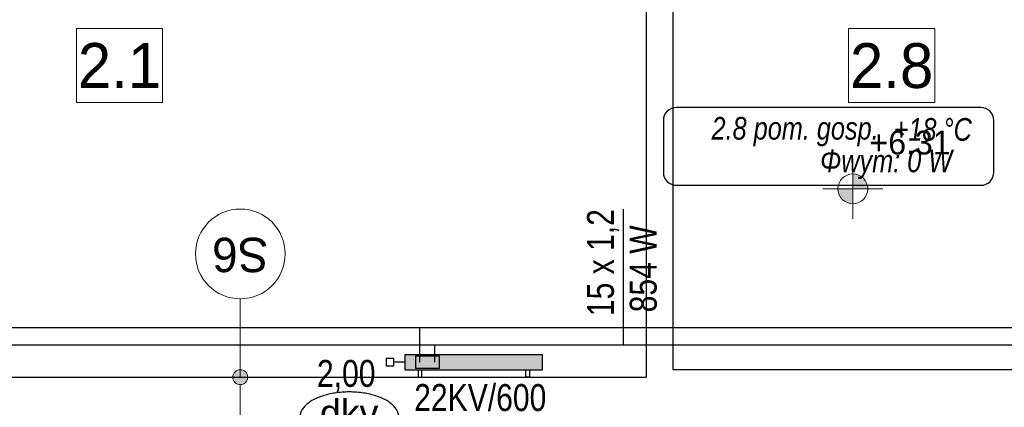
# Model space of a CAD drawing. Extents: x -440864 to -355682, y 13652 to 155872.
# Tile 139 of 179: x -425764 to -419180, y 95184 to 97776. Entities that reach past the tile are written whole.
import ezdxf
from ezdxf.lldxf.tags import DXFTag

# ---------------------------------------------------------------- set-up
doc = ezdxf.new("R2010")
doc.units = 0
doc.header["$MEASUREMENT"] = 0
doc.set_wipeout_variables(frame=1)
for name, color, linetype in [('#podkład', 252, 'Continuous'), ('Arch opisy', 252, 'Continuous'), ('INWENT RZĘDNE', 252, 'Continuous'), ('IS_Armatura_podłączeniowa_grz._dolnozas.', 7, 'SOLID'), ('IS_Armatura_Therm', 7, 'SOLID'), ('IS_Grafika', 7, 'SOLID'), ('IS_Grzejniki_Plan_rzut', 7, 'SOLID'), ('IS_Opisy_działek_Therm', 7, 'SOLID'), ('IS_Powrót', 5, 'DASH'), ('IS_Text_Armatury_Therm', 7, 'Continuous'), ('IS_Text_Konstrukcji', 7, 'Continuous'), ('IS_Text_Odbiornikow_Therm', 7, 'Continuous'), ('IS_Zasilanie', 1, 'SOLID')]:
    doc.layers.add(name, color=color, linetype=linetype)
for name, color, linetype, lineweight in [('Arch opisy_Nr_Pióra__1', 252, 'Continuous', 25), ('Arch opisy_Nr_Pióra__21', 252, 'Continuous', 9), ('INWENT OPISY_Nr_Pióra__21', 252, 'Continuous', 9), ('INWENT RZĘDNE_Nr_Pióra__21', 252, 'Continuous', 9), ('INWENT.ŚCIANY_Nr_Pióra__1', 252, 'Continuous', 25)]:
    doc.layers.add(name, color=color, linetype=linetype, lineweight=lineweight)
doc.styles.add('GENERATED_STYLE_2', font='txt')
doc.styles.add('GENERATED_STYLE_3', font='txt')
doc.styles.add('GENERATED_STYLE_5', font='txt')
doc.styles.get("Standard").update_dxf_attribs({"font": 'arial.ttf', "width": 0.8, "bigfont": 'BIGFONT.SHX'})
tags = doc.linetypes.add('DASH', pattern=[15, 10, -5]).pattern_tags.tags
tags[6:7] = [DXFTag(74, 4), DXFTag(75, 0), DXFTag(340, '0'), DXFTag(46, 0.0), DXFTag(50, 0.0), DXFTag(44, 0.0), DXFTag(45, 0.0)]
tags[4:5] = [DXFTag(74, 4), DXFTag(75, 0), DXFTag(340, '0'), DXFTag(46, 0.0), DXFTag(50, 0.0), DXFTag(44, 0.0), DXFTag(45, 0.0)]
tags = doc.linetypes.add('SOLID', pattern=[10, 10, 0]).pattern_tags.tags
tags[6:7] = [DXFTag(74, 4), DXFTag(75, 0), DXFTag(340, '0'), DXFTag(46, 0.0), DXFTag(50, 0.0), DXFTag(44, 0.0), DXFTag(45, 0.0)]
tags[4:5] = [DXFTag(74, 4), DXFTag(75, 0), DXFTag(340, '0'), DXFTag(46, 0.0), DXFTag(50, 0.0), DXFTag(44, 0.0), DXFTag(45, 0.0)]

# ---------------------------------------------------------------- blocks, each defined once
blk = doc.blocks.new('Koty wysokościowe_31', base_point=(-420192.4, 98482.1))
at = {"layer": 'INWENT RZĘDNE_Nr_Pióra__21', "linetype": 'Continuous'}
for points in [[(-420192.4, 98482.1), (-420092.4, 98482.1), (-420100, 98520.4), (-420121.7, 98552.8), (-420154.1, 98574.5), (-420192.4, 98582.1)], [(-420192.4, 98482.1), (-420292.4, 98482.1), (-420284.8, 98443.9), (-420263.1, 98411.4), (-420230.7, 98389.7), (-420192.4, 98382.1)]]:
    blk.add_hatch(color=256, dxfattribs=at).paths.add_polyline_path(points, flags=0)
for p, q in [((-420192.4, 98282.1), (-420192.4, 98682.1)), ((-420392.4, 98482.1), (-419992.4, 98482.1))]:
    blk.add_line(p, q, dxfattribs=at)
blk.add_circle((-420192.4, 98482.1), 100, dxfattribs=at)
at = {"layer": 'INWENT RZĘDNE_Nr_Pióra__21', "insert": (-420080.6, 98682.1), "char_height": 160, "attachment_point": 7, "style": 'GENERATED_STYLE_2'}
blk.add_mtext('{+6,31}', dxfattribs=at)
blk = doc.blocks.new('Linia_160', base_point=(-424288.8, 97222.6))
at = {"layer": 'Arch opisy_Nr_Pióra__21', "linetype": 'Continuous'}
blk.add_line((-424288.8, 97222.6), (-424288.8, 97746.8), dxfattribs=at)
blk.add_circle((-424288.8, 98046.8), 300, dxfattribs=at)
blk = doc.blocks.new('Linia_161', base_point=(-424288.8, 96772.6))
at = {"layer": 'Arch opisy_Nr_Pióra__21', "linetype": 'Continuous'}
for points in [[(-424238.8, 97222.6), (-424242.6, 97241.7), (-424253.4, 97258), (-424269.6, 97268.8), (-424288.8, 97272.6), (-424307.9, 97268.8), (-424324.1, 97258), (-424335, 97241.7), (-424338.8, 97222.6), (-424335, 97203.5), (-424324.1, 97187.3), (-424307.9, 97176.4), (-424288.8, 97172.6), (-424269.6, 97176.4), (-424253.4, 97187.3), (-424242.6, 97203.5)], [(-424238.8, 96772.6), (-424242.6, 96791.7), (-424253.4, 96808), (-424269.6, 96818.8), (-424288.8, 96822.6), (-424307.9, 96818.8), (-424324.1, 96808), (-424335, 96791.7), (-424338.8, 96772.6), (-424335, 96753.5), (-424324.1, 96737.3), (-424307.9, 96726.4), (-424288.8, 96722.6), (-424269.6, 96726.4), (-424253.4, 96737.3), (-424242.6, 96753.5)]]:
    blk.add_hatch(color=256, dxfattribs=at).paths.add_polyline_path(points, flags=0)
blk.add_line((-424288.8, 96822.6), (-424288.8, 97172.6), dxfattribs=at)
for centre in [(-424288.8, 97222.6), (-424288.8, 96772.6)]:
    blk.add_circle(centre, 50, dxfattribs=at)
blk = doc.blocks.new('poddasze')
at = {"layer": 'INWENT.ŚCIANY_Nr_Pióra__1', "color": 252, "linetype": 'Continuous'}
for p, q in [((-421574.9, 84875.1), (-421574.9, 81385.1)), ((-421394.9, 81435.1), (-421394.9, 84615.1)), ((-429834.9, 81385.1), (-421574.9, 81385.1)), ((-418554.9, 81435.1), (-421394.9, 81435.1))]:
    blk.add_line(p, q, dxfattribs=at)
at = {"layer": 'Arch opisy', "color": 252, "linetype": 'Continuous'}
for name, p in [('Linia_160', (-424288.8, 81385.1)), ('Linia_161', (-424288.8, 80935.1))]:
    blk.add_blockref(name, p, dxfattribs=at)
at = {"layer": 'INWENT RZĘDNE', "color": 252}
blk.add_blockref('Koty wysokościowe_31', (-420192.4, 82644.6), dxfattribs=at)
at = {"layer": 'Arch opisy_Nr_Pióra__1', "color": 252, "linetype": 'Continuous', "insert": (-424288.8, 82087.8), "char_height": 230, "attachment_point": 2, "rotation": 180, "style": 'GENERATED_STYLE_5'}
blk.add_mtext('{S6}', dxfattribs=at)
at = {"color": 252, "linetype": 'Continuous', "ltscale": 1746168.595676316}
blk.add_wipeout([(-425384.5, 83717), (-424808.5, 83717), (-424808.5, 83222.8), (-425384.5, 83222.8)], dxfattribs=at).dxf.layer = 'INWENT OPISY_Nr_Pióra__21'
at = {"color": 252, "linetype": 'Continuous', "ltscale": 1726063.803847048}
blk.add_wipeout([(-420221.3, 83717), (-419645.3, 83717), (-419645.3, 83222.8), (-420221.3, 83222.8)], dxfattribs=at).dxf.layer = 'INWENT OPISY_Nr_Pióra__21'
at = {"layer": 'INWENT OPISY_Nr_Pióra__21', "color": 252, "linetype": 'Continuous', "flags": 128}
for points in [[(-425384.5, 83717), (-424808.5, 83717), (-424808.5, 83222.8), (-425384.5, 83222.8)], [(-420221.3, 83717), (-419645.3, 83717), (-419645.3, 83222.8), (-420221.3, 83222.8)]]:
    blk.add_lwpolyline(points, close=True, dxfattribs=at)
at = {"layer": 'INWENT OPISY_Nr_Pióra__21', "color": 252, "linetype": 'Continuous', "char_height": 300, "attachment_point": 8, "style": 'GENERATED_STYLE_3'}
for s, insert in [('{2.1 }', (-425096.5, 83319.9)), ('{2.8 }', (-419933.3, 83314.6))]:
    blk.add_mtext(s, dxfattribs=dict(at, insert=insert))

msp = doc.modelspace()

# ---------------------------------------------------------------- block references
at = {"layer": '#podkład', "color": 3, "lineweight": 50}
msp.add_blockref('poddasze', (0, 14000), dxfattribs=at)

# ---------------------------------------------------------------- next in the draw order: hatches: boundary and pattern name
at = {"layer": 'IS_Grzejniki_Plan_rzut', "ltscale": 10}
msp.add_hatch(color=253, dxfattribs=at).paths.add_polyline_path([(-423187.6, 95435.1), (-422267.6, 95435.1), (-422267.6, 95535.1), (-423187.6, 95535.1)])

# ---------------------------------------------------------------- next in the draw order: linework, layer by layer
at = {"layer": 'IS_Armatura_podłączeniowa_grz._dolnozas.', "ltscale": 10}
for p, q in [((-422957.6, 95525.1), (-423117.6, 95525.1)), ((-423117.6, 95525.1), (-423117.6, 95445.1)), ((-422957.6, 95445.1), (-422957.6, 95525.1)), ((-423117.6, 95445.1), (-422957.6, 95445.1)), ((-423117.6, 95445.1), (-423117.6, 95445.1))]:
    msp.add_line(p, q, dxfattribs=at)
at = {"layer": 'IS_Armatura_Therm', "ltscale": 10}
for p, q in [((-423262.6, 95510.1), (-423312.6, 95510.1)), ((-423312.6, 95510.1), (-423312.6, 95460.1)), ((-423262.6, 95460.1), (-423262.6, 95510.1)), ((-423187.6, 95485.1), (-423262.6, 95485.1)), ((-423312.6, 95460.1), (-423262.6, 95460.1))]:
    msp.add_line(p, q, dxfattribs=at)
at = {"layer": 'IS_Grafika', "color": 7}
for points, knots in [([(-423559.9, 95286.3), (-423576.2, 95286.3), (-423608.2, 95285.2), (-423654.8, 95279.9), (-423698.8, 95271.4), (-423739.5, 95260), (-423776.4, 95245.9), (-423809.2, 95229.3), (-423837.3, 95210.6), (-423860.2, 95189.9), (-423877.4, 95167.3), (-423888.4, 95142.9), (-423890.9, 95125.8), (-423890.9, 95117.3)], [0, 0, 0, 0, 4.894746, 9.593459, 14.070318, 18.299405, 22.256676, 25.922722, 29.286934, 32.354005, 35.15393, 37.755543, 40.278576, 40.278576, 40.278576, 40.278576]), ([(-423228.9, 95117.3), (-423228.9, 95125.8), (-423231.4, 95142.9), (-423242.4, 95167.3), (-423259.6, 95189.9), (-423282.5, 95210.6), (-423310.6, 95229.3), (-423343.4, 95245.9), (-423380.3, 95260), (-423421, 95271.4), (-423464.9, 95279.9), (-423511.6, 95285.2), (-423543.6, 95286.3), (-423559.9, 95286.3)], [0, 0, 0, 0, 2.523033, 5.124646, 7.924571, 10.991642, 14.355854, 18.0219, 21.979171, 26.208258, 30.685117, 35.38383, 40.278576, 40.278576, 40.278576, 40.278576])]:
    msp.add_open_spline(points, degree=3, knots=knots, dxfattribs=at)
at = {"layer": 'IS_Grzejniki_Plan_rzut', "ltscale": 10}
for p, q in [((-422267.6, 95535.1), (-423187.6, 95535.1)), ((-423187.6, 95535.1), (-423187.6, 95435.1)), ((-422267.6, 95435.1), (-422267.6, 95535.1)), ((-423187.6, 95435.1), (-422267.6, 95435.1)), ((-423187.6, 95435.1), (-423187.6, 95435.1)), ((-423100.1, 95435.1), (-423100.1, 95385.1)), ((-423075.1, 95385.1), (-423075.1, 95435.1)), ((-422380.1, 95385.1), (-422380.1, 95435.1)), ((-422355.1, 95435.1), (-422355.1, 95385.1)), ((-423100.1, 95385.1), (-423075.1, 95385.1)), ((-422355.1, 95385.1), (-422380.1, 95385.1))]:
    msp.add_line(p, q, dxfattribs=at)
at = {"layer": 'IS_Opisy_działek_Therm', "ltscale": 10}
msp.add_line((-421728.1, 96509.2), (-421728.1, 95599), dxfattribs=at)
at = {"layer": 'IS_Powrót', "lineweight": 30, "ltscale": 10}
for p, q in [((-423087.6, 95715.2), (-425954.1, 95715.2)), ((-417831.5, 95715.2), (-423087.6, 95715.2)), ((-423087.6, 95485.1), (-423087.6, 95715.2))]:
    msp.add_line(p, q, dxfattribs=at)
at = {"layer": 'IS_Text_Konstrukcji', "linetype": 'SOLID', "ltscale": 10}
msp.add_lwpolyline([(-421373.3, 96668.5), (-419336.6, 96668.5, 0.414214), (-419249.9, 96755.2), (-419249.9, 97101.9, 0.414214), (-419336.6, 97188.5), (-421373.3, 97188.5, 0.414214), (-421459.9, 97101.9), (-421459.9, 96755.2, 0.414214), (-421373.3, 96668.5)], format="xyb", dxfattribs=at)
at = {"layer": 'IS_Zasilanie', "lineweight": 30, "ltscale": 10}
for p, q in [((-422987.6, 95599), (-425854.1, 95599)), ((-417931.5, 95599), (-422987.6, 95599)), ((-422987.6, 95485.1), (-422987.6, 95599))]:
    msp.add_line(p, q, dxfattribs=at)

# ---------------------------------------------------------------- next in the draw order: texts
at = {"layer": 'IS_Grafika', "color": 7, "lineweight": 40}
msp.add_text('dkv', height=180, dxfattribs=at).set_placement((-423756.9, 95055.7))
at = {"layer": 'IS_Opisy_działek_Therm', "ltscale": 10, "char_height": 180, "rotation": 90}
for s, insert, attachment_point in [('\\fArial|b0|i0;15 x 1,2', (-421756.9, 96509.2), 9), ('\\fArial|b0|i0;854 W', (-421684.4, 96400.3), 3)]:
    msp.add_mtext(s, dxfattribs=dict(at, insert=insert, attachment_point=attachment_point))
at = {"layer": 'IS_Text_Armatury_Therm', "linetype": 'SOLID', "ltscale": 10, "insert": (-423384.8, 95286.9), "char_height": 180, "attachment_point": 9}
msp.add_mtext('\\fArial|b0|i0;2,00  ', dxfattribs=at)
at = {"layer": 'IS_Text_Konstrukcji', "linetype": 'SOLID', "ltscale": 10, "char_height": 151.2}
for s, insert, attachment_point in [('\\fArial|b0|i1;Φwym: 1281 W', (-425341.9, 98080.8), 2), ('\\fArial|b0|i1;2.8 pom. gosp.', (-420019.9, 96928.5), 9), ('\\fArial|b0|i1;+18 °C', (-419919.9, 96964.5), 7), ('\\fArial|b0|i1;Φwym: 0 W', (-419969.9, 96906.9), 2)]:
    msp.add_mtext(s, dxfattribs=dict(at, insert=insert, attachment_point=attachment_point))
at = {"layer": 'IS_Text_Odbiornikow_Therm', "linetype": 'SOLID', "ltscale": 10, "char_height": 180}
for s, insert, attachment_point in [('\\fArial|b0|i0;920 mm', (-423040, 94948.2), 7), ('\\fArial|b0|i0;22KV/600', (-422242.4, 95156.4), 9)]:
    msp.add_mtext(s, dxfattribs=dict(at, insert=insert, attachment_point=attachment_point))

doc.saveas('drawing.dxf')
